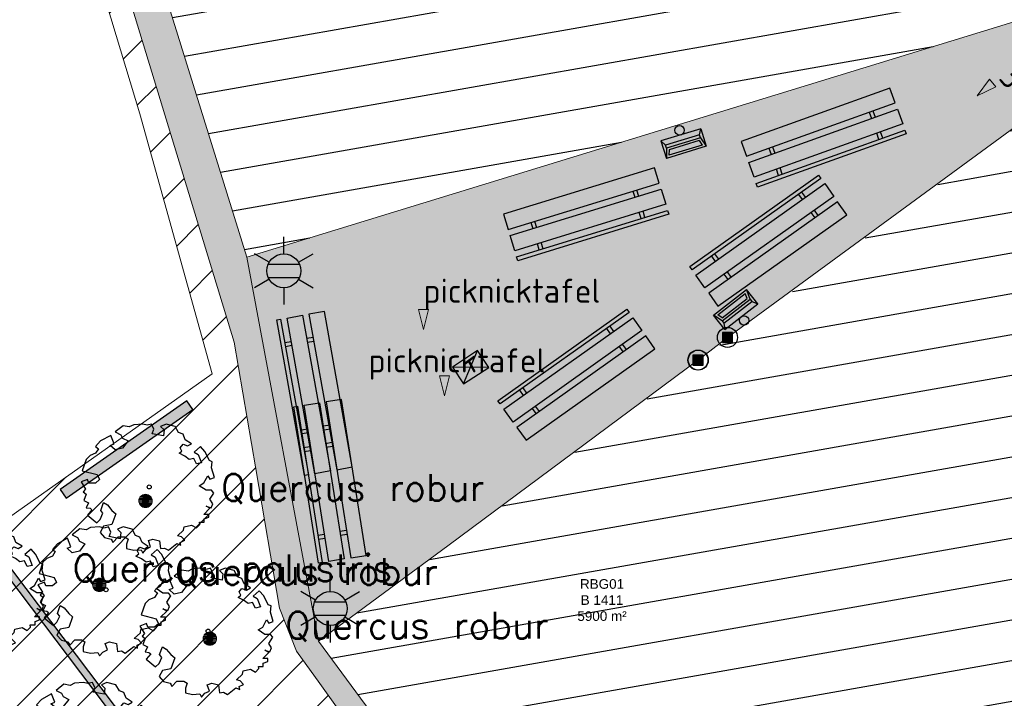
# Model space of a CAD drawing. Header units: metres. Extents: x 102852 to 107229, y 385458 to 392889.
# Tile 9 of 19: x 106760 to 106797, y 392658 to 392683. Entities that reach past the tile are written whole.
import ezdxf
from ezdxf.enums import TextEntityAlignment as Align

# ---------------------------------------------------------------- set-up
doc = ezdxf.new("R2010")
doc.units = ezdxf.units.M
for name, color, linetype, lineweight in [('0-BEPLANTING', 14, 'Continuous', 30), ('0-HAAG', 82, 'Continuous', 30), ('0-TENNISBAAN', 160, 'Continuous', 30), ('0-VERHARDING', 5, 'Continuous', 30), ('B-WE-GR-BOOM-S', 90, 'Continuous', 30), ('B-WE-GR-GROND-S', 32, 'Continuous', 30), ('B-WE-GR-STRUIK-G', 90, 'Continuous', 13), ('B-WE-IE-MEUBILAIR_WEGMEUBILAIR-S', 7, 'Continuous', 30), ('B-WE-IE-OV-LICHTMAST-S', 40, 'Continuous', 30), ('B-WE-KG-GRENS-T18', 10, 'Continuous', 13), ('B-WE-RI-HWA_KOLK_STRAATKOLK-S', 150, 'Continuous', 30), ('B-WE-VH-KANTVERHARDING-G', 60, 'Continuous', 13), ('Bomen', 84, 'Continuous', 0), ('Boomsoort', 10, 'Continuous', 0), ('N-WE-IE-TERREINAFSCHEIDING_KUNSTMATIG_HEKWERK-G', 6, 'Continuous', 0), ('X-XX-AL-TEKST_ALGEMEEN-T', 1, 'Continuous', 13), ('X-XX-AL-VERWIJZING-S', 7, 'Continuous', 30)]:
    doc.layers.add(name, color=color, linetype=linetype, lineweight=lineweight)
doc.styles.add('NLCS-ISO', font='NLCS-ISO.ttf')
doc.styles.add('NLCS-ISO-M200-T25', font='NLCS-ISO.ttf', dxfattribs={"height": 0.5})
doc.styles.add('NLCS-ISO-T25', font='NLCS-ISO.ttf')
doc.styles.add('Style-txt', font='txt.shx')

# ---------------------------------------------------------------- blocks, each defined once
blk = doc.blocks.new('SGR-BOOM_06_9')
at = {"linetype": 'Continuous', "flags": 128}
blk.add_lwpolyline([(2.698, 3.52), (2.53, 3.939), (2.197, 4.064), (1.945, 4.524), (1.273, 4.692), (0.855, 4.524), (1.108, 4.273), (1.064, 3.812), (0.228, 3.98), (0.352, 4.315), (0.184, 4.692), (-0.15, 4.609), (-0.486, 4.692), (-1.155, 4.65), (-1.491, 4.483), (-1.952, 4.565), (-2.539, 4.105), (-2.12, 3.896), (-1.994, 3.644), (-1.575, 3.435), (-1.994, 2.89), (-2.539, 2.766), (-2.915, 3.099), (-2.62, 3.217), (-2.873, 3.855), (-3.628, 3.435), (-4.004, 3.016), (-3.794, 2.848), (-4.004, 2.514), (-4.425, 2.346), (-4.717, 2.054), (-5.01, 1.214), (-3.88, 0.921), (-3.712, 0.544), (-4.004, 0.293), (-4.507, 0.293), (-4.602, 0.556), (-5.093, 0.376), (-4.758, -0.168), (-4.925, -0.377), (-4.717, -0.545), (-4.884, -1.006), (-4.532, -1.182), (-4.717, -1.551), (-4.424, -1.592), (-4.293, -1.707), (-4.619, -2.107), (-3.921, -2.682), (-3.668, -2.431), (-3.46, -1.97), (-3.627, -1.761), (-3.419, -1.174), (-3.124, -1.342), (-2.788, -1.761), (-2.496, -2.01), (-2.788, -2.808), (-3.419, -2.932), (-3.668, -3.394), (-3.333, -3.771), (-2.832, -3.897), (-2.769, -4.022), (-2.706, -4.148), (-2.328, -3.729), (-1.826, -3.729), (-1.575, -3.897), (-1.699, -4.273), (-1.699, -4.609), (-1.154, -4.736), (-0.61, -4.692), (-0.486, -4.945), (-0.233, -4.65), (0.101, -4.483), (-0.059, -4.007), (0.269, -3.896), (0.773, -4.023), (0.856, -4.609), (1.149, -4.565), (1.442, -4.736), (2.071, -4.232), (2.365, -4.356), (2.322, -4.147), (2.657, -3.98), (2.406, -3.728), (2.113, -3.644), (2.574, -3.226), (2.615, -2.975), (3.16, -2.848), (3.538, -3.058), (3.787, -2.807), (3.77, -2.633), (4.123, -2.633), (4.123, -2.387), (4.459, -2.263), (4.459, -2.054), (4.082, -2.054), (4.543, -1.591), (4.25, -1.425), (4.627, -1.55), (4.752, -1.257), (4.543, -0.921), (4.835, -0.461), (4.668, -0.252), (4.25, -0.252), (3.746, 0.085), (4.082, 0.294), (4.375, 0.838), (4.543, 0.589), (4.876, 0.713), (4.667, 1.425), (4.711, 1.886), (4.5, 1.97), (4.164, 2.64), (3.828, 3.013), (3.374, 2.604), (3.663, 2.431), (3.914, 1.802), (3.537, 1.718), (3.327, 2.136), (2.991, 2.054), (2.657, 2.305), (2.238, 2.514), (2.447, 2.682), (2.321, 2.932), (2.53, 3.184), (2.866, 3.059), (3.159, 3.227)], close=True, dxfattribs=at)
blk.add_circle((0, 0), 0.15)
at = {"style": 'NLCS-ISO-M200-T25'}
blk.add_attdef('TYPE', (0, 0), '', height=1.8, dxfattribs=at)
blk = doc.blocks.new('SIE-WEG_ZITBANK_MET_LEUNING')
blk.add_hatch(color=256).paths.add_polyline_path([(-5.906, 1.518), (-5.906, 1.813), (5.906, 1.813), (5.906, 1.518)])
for p, q in [((-4.134, 1.518), (-4.134, 1.033)), ((-3.839, 1.518), (-3.839, 1.033)), ((3.839, 1.518), (3.839, 1.033)), ((4.134, 1.518), (4.134, 1.033)), ((-4.134, -0.632), (-4.134, -0.148)), ((-3.839, -0.632), (-3.839, -0.148)), ((3.839, -0.632), (3.839, -0.148)), ((4.134, -0.632), (4.134, -0.148))]:
    blk.add_line(p, q)
for points in [[(-5.906, 1.518), (-5.906, 1.813), (5.906, 1.813), (5.906, 1.518)], [(5.906, 1.033), (5.906, -0.148), (-5.906, -0.148), (-5.906, 1.033)], [(-5.906, -0.632), (-5.906, -1.813), (5.906, -1.813), (5.906, -0.632)]]:
    blk.add_3dface(points)
blk = doc.blocks.new('Straatkolk 300x450')
at = {"layer": 'B-WE-RI-HWA_KOLK_STRAATKOLK-S'}
for p, q in [((-1.125, -0.75), (1.125, 0.75)), ((1.125, -0.75), (-1.125, 0.75))]:
    blk.add_line(p, q, dxfattribs=at)
blk.add_3dface([(-1.125, -0.75), (1.125, -0.75), (1.125, 0.75), (-1.125, 0.75)], dxfattribs=at)
blk = doc.blocks.new('opmerking')
at = {"layer": 'X-XX-AL-TEKST_ALGEMEEN-T'}
for p, q in [((-0.375, 1.5), (0, 0)), ((0.375, 1.5), (-0.375, 1.5)), ((0.375, 1.5), (0, 0))]:
    blk.add_line(p, q, dxfattribs=at)
blk = doc.blocks.new('opmerkingen_4')
at = {"layer": 'B-WE-GR-GROND-S'}
blk.add_blockref('opmerking', (0, 0), dxfattribs=at)
at = {"layer": 'X-XX-AL-TEKST_ALGEMEEN-T', "color": 7, "style": 'NLCS-ISO-M200-T25'}
blk.add_attdef('OPMERKINGEN', (0, 0), '', height=1.8, dxfattribs=at)
blk = doc.blocks.new('B-SIE-WEG_LICHTMAST-SO_6')
at = {"ltscale": 0.1}
for p, q in [((0, 1.266), (0, 2.531)), ((-1.096, 0.633), (-2.192, 1.266)), ((1.096, 0.633), (2.192, 1.266)), ((-1.096, -0.633), (-2.192, -1.266)), ((1.096, -0.633), (2.192, -1.266)), ((0, -1.266), (0, -2.531))]:
    blk.add_line(p, q, dxfattribs=at)
at = {"flags": 128}
for points in [[(-1.163, 0.5), (1.163, 0.5)], [(-1.163, -0.5), (1.163, -0.5)]]:
    blk.add_lwpolyline(points, dxfattribs=at)
at = {"ltscale": 0.1}
blk.add_circle((0, 0), 1.266, dxfattribs=at)
at = {"style": 'NLCS-ISO'}
blk.add_attdef('TYPE', text='', height=1.8, dxfattribs=at).set_placement((0, 2.531), align=Align.BOTTOM_CENTER)
blk = doc.blocks.new('SIE-WEG_PAAL_VAST_6')
blk.add_hatch(color=256).paths.add_polyline_path([(-0.375, -0.374), (-0.375, 0.374), (0.373, 0.374), (0.373, -0.374)])
blk.add_circle((0, 0), 0.75)
blk.add_3dface([(0.373, 0.374), (-0.375, 0.374), (-0.375, -0.374), (0.373, -0.374)])
at = {"style": 'NLCS-ISO'}
blk.add_attdef('TYPE', (0, 0), '', height=1.75, dxfattribs=at)
blk = doc.blocks.new('SIE-WEG_AFVALBAK_TYPE_02')
at = {"linetype": 'Continuous'}
for p, q in [((1.562, -0.354), (-1.562, -0.354)), ((-1.328, -0.763), (-1.562, -0.354)), ((1.328, -0.763), (1.562, -0.354)), ((-1.328, -0.986), (-1.562, -1.722)), ((1.328, -0.763), (-1.328, -0.763)), ((-1.328, -0.986), (-1.328, -0.763)), ((1.328, -0.986), (-1.328, -0.986)), ((-1.179, -1.16), (-1.303, -1.549)), ((1.179, -1.16), (-1.179, -1.16)), ((1.179, -1.16), (1.303, -1.549)), ((1.328, -0.986), (1.328, -0.763)), ((1.328, -0.986), (1.562, -1.722)), ((1.562, -1.722), (-1.562, -1.722)), ((1.303, -1.549), (-1.303, -1.549))]:
    blk.add_line(p, q, dxfattribs=at)
for p, q in [((-1.562, -0.354), (-1.562, -1.722)), ((1.562, -0.354), (1.562, -1.722))]:
    blk.add_line(p, q)
blk.add_circle((0, 0), 0.354, dxfattribs=at)
blk = doc.blocks.new('kadata_3')
at = {"layer": 'B-WE-KG-GRENS-T18', "insert": (106781.496, 392661.275), "char_height": 0.36, "attachment_point": 5, "style": 'NLCS-ISO-T25'}
blk.add_mtext('\\fArial|b0|i0|c00|p39;RBG01\\PB 1411\\P5900 m²', dxfattribs=at)
blk = doc.blocks.new('opmerkingen_4_2')
at = {"layer": 'B-WE-GR-GROND-S'}
blk.add_blockref('opmerking', (0, 0), dxfattribs=at)
at = {"layer": 'X-XX-AL-TEKST_ALGEMEEN-T', "color": 7, "style": 'NLCS-ISO-M200-T25'}
blk.add_attdef('OPMERKINGEN', (0, 0), '', height=1.8, dxfattribs=at)
blk = doc.blocks.new('MPOLYGON_146')
at = {"layer": 'Bomen', "flags": 128}
for points in [[(106764.2, 392665.077), (106764.185, 392665.03), (106764.676, 392665.03)], [(106764.223, 392665.12), (106764.2, 392665.077), (106764.662, 392665.077)], [(106764.2, 392665.077), (106764.662, 392665.077), (106764.676, 392665.03)], [(106764.254, 392665.158), (106764.223, 392665.12), (106764.638, 392665.12)], [(106764.223, 392665.12), (106764.638, 392665.12), (106764.662, 392665.077)], [(106764.292, 392665.189), (106764.254, 392665.158), (106764.607, 392665.158)], [(106764.254, 392665.158), (106764.607, 392665.158), (106764.638, 392665.12)], [(106764.335, 392665.212), (106764.292, 392665.189), (106764.57, 392665.189)], [(106764.292, 392665.189), (106764.57, 392665.189), (106764.607, 392665.158)], [(106764.382, 392665.226), (106764.335, 392665.212), (106764.526, 392665.212)], [(106764.335, 392665.212), (106764.526, 392665.212), (106764.57, 392665.189)], [(106764.431, 392665.231), (106764.382, 392665.226), (106764.479, 392665.226)], [(106764.382, 392665.226), (106764.479, 392665.226), (106764.526, 392665.212)], [(106764.185, 392665.03), (106764.181, 392664.981), (106764.681, 392664.981)], [(106764.181, 392664.981), (106764.185, 392664.933), (106764.676, 392664.933)], [(106764.181, 392664.981), (106764.681, 392664.981), (106764.676, 392664.933)], [(106764.185, 392665.03), (106764.676, 392665.03), (106764.681, 392664.981)], [(106764.185, 392664.933), (106764.2, 392664.886), (106764.662, 392664.886)], [(106764.185, 392664.933), (106764.676, 392664.933), (106764.662, 392664.886)], [(106764.2, 392664.886), (106764.223, 392664.842), (106764.638, 392664.842)], [(106764.2, 392664.886), (106764.662, 392664.886), (106764.638, 392664.842)], [(106764.223, 392664.842), (106764.254, 392664.805), (106764.607, 392664.805)], [(106764.223, 392664.842), (106764.638, 392664.842), (106764.607, 392664.805)], [(106764.254, 392664.805), (106764.292, 392664.773), (106764.57, 392664.773)], [(106764.254, 392664.805), (106764.607, 392664.805), (106764.57, 392664.773)], [(106764.292, 392664.773), (106764.335, 392664.75), (106764.526, 392664.75)], [(106764.292, 392664.773), (106764.57, 392664.773), (106764.526, 392664.75)], [(106764.335, 392664.75), (106764.382, 392664.736), (106764.479, 392664.736)], [(106764.335, 392664.75), (106764.526, 392664.75), (106764.479, 392664.736)], [(106764.382, 392664.736), (106764.479, 392664.736), (106764.431, 392664.731)]]:
    blk.add_lwpolyline(points, close=True, dxfattribs=at)
at = {"layer": 'Bomen', "color": 74, "true_color": 0x55aa00, "flags": 128}
for points in [[(106764.185, 392665.03), (106764.2, 392665.077)], [(106764.2, 392665.077), (106764.223, 392665.12)], [(106764.223, 392665.12), (106764.254, 392665.158)], [(106764.254, 392665.158), (106764.292, 392665.189)], [(106764.292, 392665.189), (106764.335, 392665.212)], [(106764.335, 392665.212), (106764.382, 392665.226)], [(106764.382, 392665.226), (106764.431, 392665.231)], [(106764.431, 392665.231), (106764.479, 392665.226)], [(106764.479, 392665.226), (106764.526, 392665.212)], [(106764.526, 392665.212), (106764.57, 392665.189)], [(106764.57, 392665.189), (106764.607, 392665.158)], [(106764.607, 392665.158), (106764.638, 392665.12)], [(106764.638, 392665.12), (106764.662, 392665.077)], [(106764.662, 392665.077), (106764.676, 392665.03)], [(106764.181, 392664.981), (106764.185, 392665.03)], [(106764.185, 392664.933), (106764.181, 392664.981)], [(106764.2, 392664.886), (106764.185, 392664.933)], [(106764.223, 392664.842), (106764.2, 392664.886)], [(106764.254, 392664.805), (106764.223, 392664.842)], [(106764.292, 392664.773), (106764.254, 392664.805)], [(106764.335, 392664.75), (106764.292, 392664.773)], [(106764.382, 392664.736), (106764.335, 392664.75)], [(106764.431, 392664.731), (106764.382, 392664.736)], [(106764.479, 392664.736), (106764.431, 392664.731)], [(106764.526, 392664.75), (106764.479, 392664.736)], [(106764.57, 392664.773), (106764.526, 392664.75)], [(106764.607, 392664.805), (106764.57, 392664.773)], [(106764.638, 392664.842), (106764.607, 392664.805)], [(106764.662, 392664.886), (106764.638, 392664.842)], [(106764.676, 392664.933), (106764.662, 392664.886)], [(106764.676, 392665.03), (106764.681, 392664.981)], [(106764.681, 392664.981), (106764.676, 392664.933)]]:
    blk.add_lwpolyline(points, dxfattribs=at)
at = {"layer": 'Bomen'}
for points in [[(106764.2, 392665.077), (106764.185, 392665.03), (106764.676, 392665.03)], [(106764.223, 392665.12), (106764.2, 392665.077), (106764.662, 392665.077)], [(106764.2, 392665.077), (106764.662, 392665.077), (106764.676, 392665.03)], [(106764.254, 392665.158), (106764.223, 392665.12), (106764.638, 392665.12)], [(106764.223, 392665.12), (106764.638, 392665.12), (106764.662, 392665.077)], [(106764.292, 392665.189), (106764.254, 392665.158), (106764.607, 392665.158)], [(106764.254, 392665.158), (106764.607, 392665.158), (106764.638, 392665.12)], [(106764.335, 392665.212), (106764.292, 392665.189), (106764.57, 392665.189)], [(106764.292, 392665.189), (106764.57, 392665.189), (106764.607, 392665.158)], [(106764.382, 392665.226), (106764.335, 392665.212), (106764.526, 392665.212)], [(106764.335, 392665.212), (106764.526, 392665.212), (106764.57, 392665.189)], [(106764.431, 392665.231), (106764.382, 392665.226), (106764.479, 392665.226)], [(106764.382, 392665.226), (106764.479, 392665.226), (106764.526, 392665.212)], [(106764.185, 392665.03), (106764.181, 392664.981), (106764.681, 392664.981)], [(106764.185, 392665.03), (106764.676, 392665.03), (106764.681, 392664.981)]]:
    blk.add_solid(points, dxfattribs=at)
at = {"layer": 'Bomen', "extrusion": (0, 0, -1)}
for points in [[(-106764.181, 392664.981), (-106764.185, 392664.933), (-106764.676, 392664.933)], [(-106764.181, 392664.981), (-106764.681, 392664.981), (-106764.676, 392664.933)], [(-106764.185, 392664.933), (-106764.2, 392664.886), (-106764.662, 392664.886)], [(-106764.185, 392664.933), (-106764.676, 392664.933), (-106764.662, 392664.886)], [(-106764.2, 392664.886), (-106764.223, 392664.842), (-106764.638, 392664.842)], [(-106764.2, 392664.886), (-106764.662, 392664.886), (-106764.638, 392664.842)], [(-106764.223, 392664.842), (-106764.254, 392664.805), (-106764.607, 392664.805)], [(-106764.223, 392664.842), (-106764.638, 392664.842), (-106764.607, 392664.805)], [(-106764.254, 392664.805), (-106764.292, 392664.773), (-106764.57, 392664.773)], [(-106764.254, 392664.805), (-106764.607, 392664.805), (-106764.57, 392664.773)], [(-106764.292, 392664.773), (-106764.335, 392664.75), (-106764.526, 392664.75)], [(-106764.292, 392664.773), (-106764.57, 392664.773), (-106764.526, 392664.75)], [(-106764.335, 392664.75), (-106764.382, 392664.736), (-106764.479, 392664.736)], [(-106764.335, 392664.75), (-106764.526, 392664.75), (-106764.479, 392664.736)], [(-106764.382, 392664.736), (-106764.479, 392664.736), (-106764.431, 392664.731)]]:
    blk.add_solid(points, dxfattribs=at)
blk = doc.blocks.new('MPOLYGON_147')
at = {"layer": 'Bomen', "flags": 128}
for points in [[(106762.702, 392662.094), (106762.654, 392662.089), (106762.751, 392662.089)], [(106762.457, 392661.893), (106762.452, 392661.844), (106762.952, 392661.844)], [(106762.452, 392661.844), (106762.457, 392661.795), (106762.948, 392661.795)], [(106762.452, 392661.844), (106762.952, 392661.844), (106762.948, 392661.795)], [(106762.471, 392661.94), (106762.457, 392661.893), (106762.948, 392661.893)], [(106762.457, 392661.893), (106762.948, 392661.893), (106762.952, 392661.844)], [(106762.457, 392661.795), (106762.471, 392661.748), (106762.933, 392661.748)], [(106762.457, 392661.795), (106762.948, 392661.795), (106762.933, 392661.748)], [(106762.495, 392661.983), (106762.471, 392661.94), (106762.933, 392661.94)], [(106762.471, 392661.94), (106762.933, 392661.94), (106762.948, 392661.893)], [(106762.471, 392661.748), (106762.495, 392661.705), (106762.91, 392661.705)], [(106762.471, 392661.748), (106762.933, 392661.748), (106762.91, 392661.705)], [(106762.526, 392662.021), (106762.495, 392661.983), (106762.91, 392661.983)], [(106762.495, 392661.983), (106762.91, 392661.983), (106762.933, 392661.94)], [(106762.563, 392662.052), (106762.526, 392662.021), (106762.879, 392662.021)], [(106762.526, 392662.021), (106762.879, 392662.021), (106762.91, 392661.983)], [(106762.607, 392662.075), (106762.563, 392662.052), (106762.841, 392662.052)], [(106762.563, 392662.052), (106762.841, 392662.052), (106762.879, 392662.021)], [(106762.654, 392662.089), (106762.607, 392662.075), (106762.798, 392662.075)], [(106762.607, 392662.075), (106762.798, 392662.075), (106762.841, 392662.052)], [(106762.654, 392662.089), (106762.751, 392662.089), (106762.798, 392662.075)], [(106762.495, 392661.705), (106762.526, 392661.667), (106762.879, 392661.667)], [(106762.495, 392661.705), (106762.91, 392661.705), (106762.879, 392661.667)], [(106762.526, 392661.667), (106762.563, 392661.636), (106762.841, 392661.636)], [(106762.526, 392661.667), (106762.879, 392661.667), (106762.841, 392661.636)], [(106762.563, 392661.636), (106762.607, 392661.613), (106762.798, 392661.613)], [(106762.563, 392661.636), (106762.841, 392661.636), (106762.798, 392661.613)], [(106762.607, 392661.613), (106762.654, 392661.599), (106762.751, 392661.599)], [(106762.607, 392661.613), (106762.798, 392661.613), (106762.751, 392661.599)], [(106762.654, 392661.599), (106762.751, 392661.599), (106762.702, 392661.594)]]:
    blk.add_lwpolyline(points, close=True, dxfattribs=at)
at = {"layer": 'Bomen', "color": 74, "true_color": 0x55aa00, "flags": 128}
for points in [[(106762.654, 392662.089), (106762.702, 392662.094)], [(106762.702, 392662.094), (106762.751, 392662.089)], [(106762.452, 392661.844), (106762.457, 392661.893)], [(106762.457, 392661.795), (106762.452, 392661.844)], [(106762.457, 392661.893), (106762.471, 392661.94)], [(106762.471, 392661.748), (106762.457, 392661.795)], [(106762.471, 392661.94), (106762.495, 392661.983)], [(106762.495, 392661.705), (106762.471, 392661.748)], [(106762.495, 392661.983), (106762.526, 392662.021)], [(106762.526, 392662.021), (106762.563, 392662.052)], [(106762.563, 392662.052), (106762.607, 392662.075)], [(106762.607, 392662.075), (106762.654, 392662.089)], [(106762.751, 392662.089), (106762.798, 392662.075)], [(106762.798, 392662.075), (106762.841, 392662.052)], [(106762.841, 392662.052), (106762.879, 392662.021)], [(106762.879, 392662.021), (106762.91, 392661.983)], [(106762.91, 392661.983), (106762.933, 392661.94)], [(106762.933, 392661.748), (106762.91, 392661.705)], [(106762.933, 392661.94), (106762.948, 392661.893)], [(106762.948, 392661.795), (106762.933, 392661.748)], [(106762.948, 392661.893), (106762.952, 392661.844)], [(106762.952, 392661.844), (106762.948, 392661.795)], [(106762.526, 392661.667), (106762.495, 392661.705)], [(106762.563, 392661.636), (106762.526, 392661.667)], [(106762.607, 392661.613), (106762.563, 392661.636)], [(106762.654, 392661.599), (106762.607, 392661.613)], [(106762.702, 392661.594), (106762.654, 392661.599)], [(106762.751, 392661.599), (106762.702, 392661.594)], [(106762.798, 392661.613), (106762.751, 392661.599)], [(106762.841, 392661.636), (106762.798, 392661.613)], [(106762.879, 392661.667), (106762.841, 392661.636)], [(106762.91, 392661.705), (106762.879, 392661.667)]]:
    blk.add_lwpolyline(points, dxfattribs=at)
at = {"layer": 'Bomen'}
for points in [[(106762.702, 392662.094), (106762.654, 392662.089), (106762.751, 392662.089)], [(106762.457, 392661.893), (106762.452, 392661.844), (106762.952, 392661.844)], [(106762.471, 392661.94), (106762.457, 392661.893), (106762.948, 392661.893)], [(106762.457, 392661.893), (106762.948, 392661.893), (106762.952, 392661.844)], [(106762.495, 392661.983), (106762.471, 392661.94), (106762.933, 392661.94)], [(106762.471, 392661.94), (106762.933, 392661.94), (106762.948, 392661.893)], [(106762.526, 392662.021), (106762.495, 392661.983), (106762.91, 392661.983)], [(106762.495, 392661.983), (106762.91, 392661.983), (106762.933, 392661.94)], [(106762.563, 392662.052), (106762.526, 392662.021), (106762.879, 392662.021)], [(106762.526, 392662.021), (106762.879, 392662.021), (106762.91, 392661.983)], [(106762.607, 392662.075), (106762.563, 392662.052), (106762.841, 392662.052)], [(106762.563, 392662.052), (106762.841, 392662.052), (106762.879, 392662.021)], [(106762.654, 392662.089), (106762.607, 392662.075), (106762.798, 392662.075)], [(106762.607, 392662.075), (106762.798, 392662.075), (106762.841, 392662.052)], [(106762.654, 392662.089), (106762.751, 392662.089), (106762.798, 392662.075)]]:
    blk.add_solid(points, dxfattribs=at)
at = {"layer": 'Bomen', "extrusion": (0, 0, -1)}
for points in [[(-106762.452, 392661.844), (-106762.457, 392661.795), (-106762.948, 392661.795)], [(-106762.452, 392661.844), (-106762.952, 392661.844), (-106762.948, 392661.795)], [(-106762.457, 392661.795), (-106762.471, 392661.748), (-106762.933, 392661.748)], [(-106762.457, 392661.795), (-106762.948, 392661.795), (-106762.933, 392661.748)], [(-106762.471, 392661.748), (-106762.495, 392661.705), (-106762.91, 392661.705)], [(-106762.471, 392661.748), (-106762.933, 392661.748), (-106762.91, 392661.705)], [(-106762.495, 392661.705), (-106762.526, 392661.667), (-106762.879, 392661.667)], [(-106762.495, 392661.705), (-106762.91, 392661.705), (-106762.879, 392661.667)], [(-106762.526, 392661.667), (-106762.563, 392661.636), (-106762.841, 392661.636)], [(-106762.526, 392661.667), (-106762.879, 392661.667), (-106762.841, 392661.636)], [(-106762.563, 392661.636), (-106762.607, 392661.613), (-106762.798, 392661.613)], [(-106762.563, 392661.636), (-106762.841, 392661.636), (-106762.798, 392661.613)], [(-106762.607, 392661.613), (-106762.654, 392661.599), (-106762.751, 392661.599)], [(-106762.607, 392661.613), (-106762.798, 392661.613), (-106762.751, 392661.599)], [(-106762.654, 392661.599), (-106762.751, 392661.599), (-106762.702, 392661.594)]]:
    blk.add_solid(points, dxfattribs=at)
blk = doc.blocks.new('MPOLYGON_148')
at = {"layer": 'Bomen', "flags": 128}
for points in [[(106766.589, 392659.884), (106766.585, 392659.836), (106767.085, 392659.836)], [(106766.604, 392659.931), (106766.589, 392659.884), (106767.08, 392659.884)], [(106766.589, 392659.884), (106767.08, 392659.884), (106767.085, 392659.836)], [(106766.627, 392659.974), (106766.604, 392659.931), (106767.066, 392659.931)], [(106766.604, 392659.931), (106767.066, 392659.931), (106767.08, 392659.884)], [(106766.658, 392660.012), (106766.627, 392659.974), (106767.043, 392659.974)], [(106766.627, 392659.974), (106767.043, 392659.974), (106767.066, 392659.931)], [(106766.696, 392660.043), (106766.658, 392660.012), (106767.011, 392660.012)], [(106766.658, 392660.012), (106767.011, 392660.012), (106767.043, 392659.974)], [(106766.739, 392660.067), (106766.696, 392660.043), (106766.974, 392660.043)], [(106766.696, 392660.043), (106766.974, 392660.043), (106767.011, 392660.012)], [(106766.786, 392660.081), (106766.739, 392660.067), (106766.93, 392660.067)], [(106766.739, 392660.067), (106766.93, 392660.067), (106766.974, 392660.043)], [(106766.835, 392660.086), (106766.786, 392660.081), (106766.883, 392660.081)], [(106766.786, 392660.081), (106766.883, 392660.081), (106766.93, 392660.067)], [(106766.585, 392659.836), (106766.589, 392659.787), (106767.08, 392659.787)], [(106766.585, 392659.836), (106767.085, 392659.836), (106767.08, 392659.787)], [(106766.589, 392659.787), (106766.604, 392659.74), (106767.066, 392659.74)], [(106766.589, 392659.787), (106767.08, 392659.787), (106767.066, 392659.74)], [(106766.604, 392659.74), (106766.627, 392659.697), (106767.043, 392659.697)], [(106766.604, 392659.74), (106767.066, 392659.74), (106767.043, 392659.697)], [(106766.627, 392659.697), (106766.658, 392659.659), (106767.011, 392659.659)], [(106766.627, 392659.697), (106767.043, 392659.697), (106767.011, 392659.659)], [(106766.658, 392659.659), (106766.696, 392659.628), (106766.974, 392659.628)], [(106766.658, 392659.659), (106767.011, 392659.659), (106766.974, 392659.628)], [(106766.696, 392659.628), (106766.739, 392659.605), (106766.93, 392659.605)], [(106766.696, 392659.628), (106766.974, 392659.628), (106766.93, 392659.605)], [(106766.739, 392659.605), (106766.786, 392659.59), (106766.883, 392659.59)], [(106766.739, 392659.605), (106766.93, 392659.605), (106766.883, 392659.59)], [(106766.786, 392659.59), (106766.883, 392659.59), (106766.835, 392659.586)]]:
    blk.add_lwpolyline(points, close=True, dxfattribs=at)
at = {"layer": 'Bomen', "color": 74, "true_color": 0x55aa00, "flags": 128}
for points in [[(106766.585, 392659.836), (106766.589, 392659.884)], [(106766.589, 392659.884), (106766.604, 392659.931)], [(106766.604, 392659.931), (106766.627, 392659.974)], [(106766.627, 392659.974), (106766.658, 392660.012)], [(106766.658, 392660.012), (106766.696, 392660.043)], [(106766.696, 392660.043), (106766.739, 392660.067)], [(106766.739, 392660.067), (106766.786, 392660.081)], [(106766.786, 392660.081), (106766.835, 392660.086)], [(106766.835, 392660.086), (106766.883, 392660.081)], [(106766.883, 392660.081), (106766.93, 392660.067)], [(106766.93, 392660.067), (106766.974, 392660.043)], [(106766.974, 392660.043), (106767.011, 392660.012)], [(106767.011, 392660.012), (106767.043, 392659.974)], [(106767.043, 392659.974), (106767.066, 392659.931)], [(106767.066, 392659.931), (106767.08, 392659.884)], [(106767.08, 392659.884), (106767.085, 392659.836)], [(106766.589, 392659.787), (106766.585, 392659.836)], [(106766.604, 392659.74), (106766.589, 392659.787)], [(106766.627, 392659.697), (106766.604, 392659.74)], [(106766.658, 392659.659), (106766.627, 392659.697)], [(106766.696, 392659.628), (106766.658, 392659.659)], [(106766.739, 392659.605), (106766.696, 392659.628)], [(106766.786, 392659.59), (106766.739, 392659.605)], [(106766.835, 392659.586), (106766.786, 392659.59)], [(106766.883, 392659.59), (106766.835, 392659.586)], [(106766.93, 392659.605), (106766.883, 392659.59)], [(106766.974, 392659.628), (106766.93, 392659.605)], [(106767.011, 392659.659), (106766.974, 392659.628)], [(106767.043, 392659.697), (106767.011, 392659.659)], [(106767.066, 392659.74), (106767.043, 392659.697)], [(106767.08, 392659.787), (106767.066, 392659.74)], [(106767.085, 392659.836), (106767.08, 392659.787)]]:
    blk.add_lwpolyline(points, dxfattribs=at)
at = {"layer": 'Bomen'}
for points in [[(106766.589, 392659.884), (106766.585, 392659.836), (106767.085, 392659.836)], [(106766.604, 392659.931), (106766.589, 392659.884), (106767.08, 392659.884)], [(106766.589, 392659.884), (106767.08, 392659.884), (106767.085, 392659.836)], [(106766.627, 392659.974), (106766.604, 392659.931), (106767.066, 392659.931)], [(106766.604, 392659.931), (106767.066, 392659.931), (106767.08, 392659.884)], [(106766.658, 392660.012), (106766.627, 392659.974), (106767.043, 392659.974)], [(106766.627, 392659.974), (106767.043, 392659.974), (106767.066, 392659.931)], [(106766.696, 392660.043), (106766.658, 392660.012), (106767.011, 392660.012)], [(106766.658, 392660.012), (106767.011, 392660.012), (106767.043, 392659.974)], [(106766.739, 392660.067), (106766.696, 392660.043), (106766.974, 392660.043)], [(106766.696, 392660.043), (106766.974, 392660.043), (106767.011, 392660.012)], [(106766.786, 392660.081), (106766.739, 392660.067), (106766.93, 392660.067)], [(106766.739, 392660.067), (106766.93, 392660.067), (106766.974, 392660.043)], [(106766.835, 392660.086), (106766.786, 392660.081), (106766.883, 392660.081)], [(106766.786, 392660.081), (106766.883, 392660.081), (106766.93, 392660.067)]]:
    blk.add_solid(points, dxfattribs=at)
at = {"layer": 'Bomen', "extrusion": (0, 0, -1)}
for points in [[(-106766.585, 392659.836), (-106766.589, 392659.787), (-106767.08, 392659.787)], [(-106766.585, 392659.836), (-106767.085, 392659.836), (-106767.08, 392659.787)], [(-106766.589, 392659.787), (-106766.604, 392659.74), (-106767.066, 392659.74)], [(-106766.589, 392659.787), (-106767.08, 392659.787), (-106767.066, 392659.74)], [(-106766.604, 392659.74), (-106766.627, 392659.697), (-106767.043, 392659.697)], [(-106766.604, 392659.74), (-106767.066, 392659.74), (-106767.043, 392659.697)], [(-106766.627, 392659.697), (-106766.658, 392659.659), (-106767.011, 392659.659)], [(-106766.627, 392659.697), (-106767.043, 392659.697), (-106767.011, 392659.659)], [(-106766.658, 392659.659), (-106766.696, 392659.628), (-106766.974, 392659.628)], [(-106766.658, 392659.659), (-106767.011, 392659.659), (-106766.974, 392659.628)], [(-106766.696, 392659.628), (-106766.739, 392659.605), (-106766.93, 392659.605)], [(-106766.696, 392659.628), (-106766.974, 392659.628), (-106766.93, 392659.605)], [(-106766.739, 392659.605), (-106766.786, 392659.59), (-106766.883, 392659.59)], [(-106766.739, 392659.605), (-106766.93, 392659.605), (-106766.883, 392659.59)], [(-106766.786, 392659.59), (-106766.883, 392659.59), (-106766.835, 392659.586)]]:
    blk.add_solid(points, dxfattribs=at)

msp = doc.modelspace()

# ---------------------------------------------------------------- hatches: boundary and pattern name
at = {"layer": '0-BEPLANTING'}
h = msp.add_hatch(dxfattribs=at)
h.set_pattern_fill('ANSI31', color=256, scale=0.1, pattern_type=2)
h.set_pattern_definition([(45, (-0.0001, 0.0004), (-1.122532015, 1.122532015), [])])
h.paths.add_polyline_path([(106770.947, 392658.156), (106770.079, 392659.371), (106769.442, 392660.976), (106768.56, 392666.178), (106767.74, 392670.91), (106758.666, 392700.619), (106758.117, 392700.444), (106757.953, 392700.956), (106758.56, 392701.184), (106757.06, 392705.983), (106757.066, 392706.61), (106757.087, 392707.359), (106756.696, 392704.306), (106764.217, 392679.441), (106766.926, 392669.728), (106765.812, 392668.939), (106755.77, 392661.86), (106772.744, 392637.589), (106775.365, 392637.781), (106782.022, 392642.666)])
h = msp.add_hatch(color=256, dxfattribs=at)
edge = h.paths.add_edge_path(flags=0)
edge.add_arc((106795.735, 392680.929), 0.501, 0, 360)
h = msp.add_hatch(color=256, dxfattribs=at)
edge = h.paths.add_edge_path(flags=0)
edge.add_arc((106794.715, 392680.419), 0.501, 0, 360)
h = msp.add_hatch(color=256, dxfattribs=at)
edge = h.paths.add_edge_path(flags=0)
edge.add_arc((106795.572, 392679.899), 0.501, 0, 360)
h = msp.add_hatch(color=256, dxfattribs=at)
edge = h.paths.add_edge_path(flags=0)
edge.add_arc((106795.572, 392679.899), 0.501, 0, 360)
at = {"layer": '0-HAAG', "extrusion": (0, 0, -1)}
msp.add_hatch(color=256, dxfattribs=at).paths.add_polyline_path([(-106758.987, 392662.979), (-106758.987, 392662.979), (-106776.472, 392639.848), (-106776.271, 392639.696), (-106758.77, 392662.826)])
msp.add_hatch(color=256, dxfattribs=at).paths.add_polyline_path([(-106758.987, 392662.979), (-106758.987, 392662.979), (-106776.472, 392639.848), (-106776.271, 392639.696), (-106758.77, 392662.826)])
at = {"layer": '0-TENNISBAAN'}
h = msp.add_hatch(dxfattribs=at)
h.set_pattern_fill('HATCH', color=256, scale=0.1, style=0, pattern_type=2)
h.set_pattern_definition([(10, (106782.1456, 392704.2618), (-0.26047, 1.47721), [])])
h.paths.add_polyline_path([(106768.221, 392674.084), (106803.307, 392684.856), (106793.102, 392717.771), (106758.003, 392706.919)])
h = msp.add_hatch(dxfattribs=at)
h.set_pattern_fill('HATCH', color=256, scale=0.1, style=0, pattern_type=2)
h.set_pattern_definition([(10, (106800.7796, 392668.8553), (-0.26047, 1.47721), [])])
h.paths.add_polyline_path([(106770.902, 392659.739), (106791.36, 392631.996), (106820.931, 392653.811), (106816.806, 392659.384), (106800.427, 392681.515)])
at = {"layer": '0-VERHARDING', "true_color": 0x939598, "extrusion": (0, 0, -1)}
msp.add_hatch(color=252, dxfattribs=at).paths.add_polyline_path([(-106770.902, 392659.739), (-106775.78, 392663.341), (-106785.081, 392670.242), (-106786.184, 392671.089), (-106800.427, 392681.515), (-106810.309, 392668.164), (-106812.756, 392668.911), (-106812.808, 392668.976), (-106812.324, 392670.862), (-106813.069, 392671.113), (-106808.211, 392686.866), (-106807.324, 392689.953), (-106803.829, 392701.342), (-106801.677, 392700.681), (-106799.924, 392706.393), (-106836.189, 392717.648), (-106836.252, 392717.755), (-106839.018, 392718.653), (-106837.913, 392720.553), (-106799.237, 392708.527), (-106796.633, 392717.116), (-106792.909, 392718.492), (-106793.102, 392717.771), (-106803.307, 392684.856), (-106768.221, 392674.084)])
at = {"layer": '0-VERHARDING', "true_color": 0x136734, "extrusion": (0, 0, -1)}
msp.add_hatch(color=116, dxfattribs=at).paths.add_polyline_path([(-106790.871, 392630.731), (-106792.426, 392631.839), (-106792.47, 392631.77), (-106797.817, 392635.672), (-106814.368, 392647.81), (-106817.417, 392650.13), (-106821.414, 392653.114), (-106821.445, 392653.208), (-106820.931, 392653.811), (-106791.36, 392631.996), (-106770.902, 392659.739), (-106768.221, 392674.084), (-106758.003, 392706.919), (-106793.102, 392717.771), (-106792.909, 392718.492), (-106757.087, 392707.359), (-106757.06, 392705.983), (-106758.56, 392701.184), (-106757.953, 392700.956), (-106758.117, 392700.444), (-106758.666, 392700.619), (-106767.74, 392670.91), (-106768.56, 392666.178), (-106769.442, 392660.976), (-106770.079, 392659.371), (-106770.947, 392658.156), (-106782.025, 392642.663), (-106786.497, 392636.615)])

# ---------------------------------------------------------------- linework, layer by layer
at = {"layer": '0-HAAG', "flags": 128}
for points in [[(106765.969, 392668.719), (106761.242, 392665.413), (106761.469, 392665.089), (106766.196, 392668.395)], [(106758.987, 392662.979), (106758.987, 392662.979), (106776.472, 392639.848), (106776.271, 392639.696), (106758.77, 392662.826)]]:
    msp.add_lwpolyline(points, close=True, dxfattribs=at)
at = {"layer": '0-HAAG'}
msp.add_solid([(106765.969, 392668.719), (106761.242, 392665.413), (106766.196, 392668.395), (106761.469, 392665.089)], dxfattribs=at)
at = {"layer": 'B-WE-GR-STRUIK-G', "flags": 128}
msp.add_lwpolyline([(106782.025, 392642.663), (106782.012, 392642.679), (106770.947, 392658.156), (106770.079, 392659.371), (106769.442, 392660.976), (106768.56, 392666.178), (106767.74, 392670.91), (106758.666, 392700.619), (106758.117, 392700.444), (106757.953, 392700.956), (106758.56, 392701.184), (106757.06, 392705.983), (106757.066, 392706.61), (106757.066, 392706.61), (106757.087, 392707.359)], dxfattribs=at)
at = {"layer": 'B-WE-VH-KANTVERHARDING-G', "flags": 128}
for points in [[(106764.217, 392679.441), (106756.696, 392704.306), (106757.087, 392707.359)], [(106764.217, 392679.441), (106756.696, 392704.306), (106757.087, 392707.359)], [(106786.497, 392636.615), (106782.014, 392642.66), (106775.365, 392637.781), (106772.744, 392637.589), (106755.77, 392661.86), (106765.812, 392668.939), (106766.926, 392669.728), (106764.217, 392679.441)], [(106786.497, 392636.615), (106782.014, 392642.66), (106775.365, 392637.781), (106772.744, 392637.589), (106755.77, 392661.86), (106765.812, 392668.939), (106766.926, 392669.728), (106764.217, 392679.441)]]:
    msp.add_lwpolyline(points, dxfattribs=at)
at = {"layer": 'N-WE-IE-TERREINAFSCHEIDING_KUNSTMATIG_HEKWERK-G'}
for p, q in [((106770.902, 392659.739), (106768.221, 392674.084)), ((106785.094, 392670.243), (106786.184, 392671.089)), ((106785.09, 392670.249), (106785.094, 392670.243))]:
    msp.add_line(p, q, dxfattribs=at)
at = {"layer": 'N-WE-IE-TERREINAFSCHEIDING_KUNSTMATIG_HEKWERK-G', "flags": 128}
msp.add_lwpolyline([(106785.09, 392670.249), (106785.081, 392670.242), (106775.78, 392663.341), (106770.902, 392659.739), (106791.36, 392631.996), (106820.931, 392653.811), (106800.427, 392681.515), (106786.184, 392671.089)], dxfattribs=at)
at = {"layer": 'N-WE-IE-TERREINAFSCHEIDING_KUNSTMATIG_HEKWERK-G'}
msp.add_3dface([(106768.221, 392674.084), (106803.307, 392684.856), (106793.102, 392717.771), (106758.003, 392706.919)], dxfattribs=at)

# ---------------------------------------------------------------- block references
at = {"layer": 'B-WE-GR-BOOM-S', "xscale": 0.5, "yscale": 0.5, "zscale": 0.5, "rotation": 360}
for p in [(106764.567, 392665.503), (106758.237, 392661.672), (106762.953, 392661.661), (106766.769, 392660.117), (106762.353, 392655.849)]:
    msp.add_blockref('SGR-BOOM_06_9', p, dxfattribs=at)
at = {"layer": 'B-WE-IE-MEUBILAIR_WEGMEUBILAIR-S'}
for name, p, xscale, yscale, zscale, rotation in [('SIE-WEG_ZITBANK_MET_LEUNING', (106789.786, 392678.555), 0.5, 0.5, 0.5, 199.6930749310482), ('SIE-WEG_AFVALBAK_TYPE_02', (106784.395, 392678.827), 0.5, 0.5, 0.5, 17.06737863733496), ('SIE-WEG_ZITBANK_MET_LEUNING', (106780.903, 392675.689), 0.5, 0.5, 0.5, 197.0673786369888), ('SIE-WEG_ZITBANK_MET_LEUNING', (106787.709, 392674.705), 0.4999999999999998, 0.4999999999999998, 0.4999999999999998, 35.33362220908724), ('SIE-WEG_AFVALBAK_TYPE_02', (106786.809, 392671.724), 0.5, 0.5, 0.5, 217.8167118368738), ('SIE-WEG_ZITBANK_MET_LEUNING', (106770.748, 392668.995), 0.4999999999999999, 0.5, 0.5, 100.1438700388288), ('SIE-WEG_ZITBANK_MET_LEUNING', (106780.537, 392669.695), 0.5, 0.5, 0.5, 35.38837622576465), ('SIE-WEG_PAAL_VAST_6', (106786.184, 392671.089), 0.5, 0.5, 0.5, 360), ('SIE-WEG_PAAL_VAST_6', (106785.081, 392670.242), 0.5, 0.5, 0.5, 360), ('SIE-WEG_PAAL_VAST_6', (106785.094, 392670.243), 0.5, 0.5, 0.5, 360), ('SIE-WEG_ZITBANK_MET_LEUNING', (106771.327, 392665.717), 0.4999999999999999, 0.4999999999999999, 0.4999999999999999, 98.97883739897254)]:
    msp.add_blockref(name, p, dxfattribs=dict(at, xscale=xscale, yscale=yscale, zscale=zscale, rotation=rotation))
at = {"layer": 'B-WE-IE-OV-LICHTMAST-S', "xscale": 0.5, "yscale": 0.5, "zscale": 0.5, "rotation": 360}
for p in [(106769.601, 392673.579), (106771.336, 392660.962)]:
    msp.add_blockref('B-SIE-WEG_LICHTMAST-SO_6', p, dxfattribs=at)
at = {"layer": 'B-WE-RI-HWA_KOLK_STRAATKOLK-S', "xscale": 0.5, "yscale": 0.5, "zscale": 0.5, "rotation": 33.27354559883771}
msp.add_blockref('Straatkolk 300x450', (106776.582, 392669.975), dxfattribs=at)
at = {"layer": 'Bomen', "rotation": 360}
for name in ['MPOLYGON_146', 'MPOLYGON_147', 'MPOLYGON_148']:
    msp.add_blockref(name, (0, 0, 0.134), dxfattribs=at)
at = {"layer": 'X-XX-AL-TEKST_ALGEMEEN-T'}
ref = msp.add_blockref('opmerkingen_4_2', (106795.526, 392680.112), dxfattribs=dict(at, xscale=0.5, yscale=0.5, zscale=0.5, rotation=309.9999999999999))
ref.add_attrib('OPMERKINGEN', '3 st plantenbak', (106796.292, 392680.755), dxfattribs={"color": 7, "height": 0.9, "rotation": 310, "style": 'NLCS-ISO-M200-T25'})
ref = msp.add_blockref('opmerkingen_4', (106774.821, 392671.382), dxfattribs=dict(at, xscale=0.5, yscale=0.5, zscale=0.5, rotation=360))
ref.add_attrib('OPMERKINGEN', 'picknicktafel', (106774.821, 392672.382), dxfattribs={"color": 7, "height": 0.9, "style": 'NLCS-ISO-M200-T25'})
ref = msp.add_blockref('opmerkingen_4', (106775.609, 392668.906), dxfattribs=dict(at, xscale=0.5, yscale=0.5, zscale=0.5, rotation=360))
ref.add_attrib('OPMERKINGEN', 'picknicktafel', (106772.767, 392669.781), dxfattribs={"color": 7, "height": 0.9, "style": 'NLCS-ISO-M200-T25'})
at = {"layer": 'X-XX-AL-VERWIJZING-S', "rotation": 360}
msp.add_blockref('kadata_3', (0, 0), dxfattribs=at)

# ---------------------------------------------------------------- texts
at = {"layer": 'Boomsoort', "color": 7, "style": 'Style-txt'}
for s, p in [('Quercus robur', (106777.097, 392664.981, 0.134)), ('Quercus palustris', (106773.649, 392661.973, 0.134)), ('Quercus robur', (106775.369, 392661.844, 0.134)), ('Quercus robur', (106779.501, 392659.836, 0.134))]:
    msp.add_text(s, height=1, dxfattribs=at).set_placement(p, align=Align.RIGHT)

doc.saveas('drawing.dxf')
